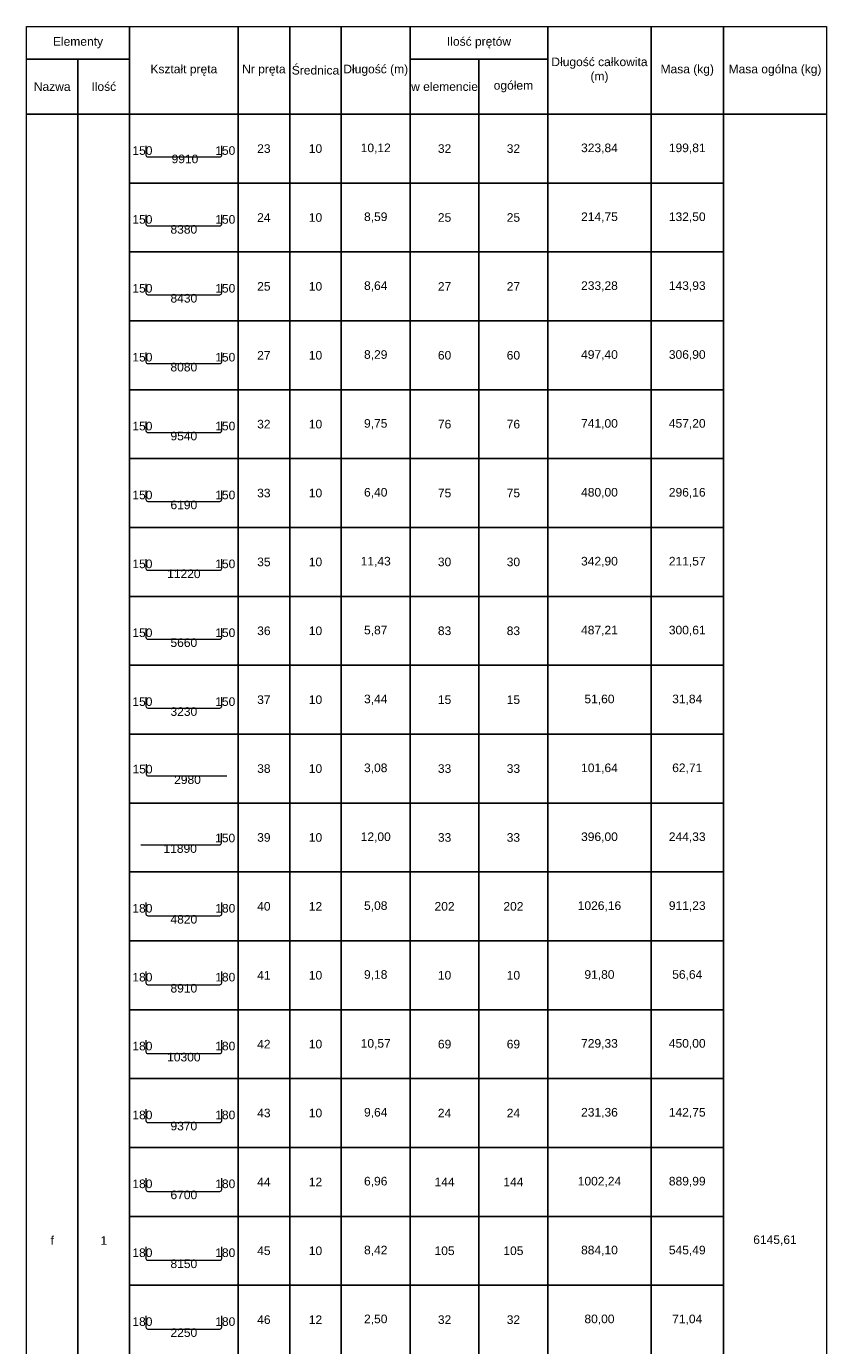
# Model space of a CAD drawing. Extents: x -1474 to 1862805, y -670488 to 75879.
# Tile 5 of 16: x 1746600 to 1751250, y -649256 to -641596. Entities that reach past the tile are written whole.
import ezdxf
from ezdxf.enums import TextEntityAlignment as Align

# ---------------------------------------------------------------- set-up
doc = ezdxf.new("R2010")
doc.units = 0
doc.header["$LTSCALE"] = 10
doc.header["$MEASUREMENT"] = 0
doc.styles.add('style2', font='arial.ttf', dxfattribs={"height": 40})

msp = doc.modelspace()

# ---------------------------------------------------------------- linework, layer by layer
at = {"color": 2, "lineweight": 9}
for p, q in [((1746599.7098, -641595.73258), (1751249.7098, -641595.73258)), ((1746599.7098, -655185.73258), (1746599.7098, -641595.73258)), ((1746599.7098, -641595.73258), (1747199.7098, -641595.73258)), ((1746599.7098, -641785.73258), (1746599.7098, -641595.73258)), ((1747199.7098, -641595.73258), (1747199.7098, -641785.73258)), ((1747199.7098, -641595.73258), (1747829.7098, -641595.73258)), ((1747199.7098, -642105.73258), (1747199.7098, -641595.73258)), ((1747829.7098, -641595.73258), (1748129.7098, -641595.73258)), ((1747829.7098, -642105.73258), (1747829.7098, -641595.73258)), ((1747829.7098, -641595.73258), (1747829.7098, -642105.73258)), ((1748129.7098, -641595.73258), (1748129.7098, -642105.73258)), ((1748129.7098, -641595.73258), (1748429.7098, -641595.73258)), ((1748129.7098, -642105.73258), (1748129.7098, -641595.73258)), ((1748429.7098, -641595.73258), (1748429.7098, -642105.73258)), ((1748429.7098, -641595.73258), (1748829.7098, -641595.73258)), ((1748429.7098, -642105.73258), (1748429.7098, -641595.73258)), ((1748829.7098, -641595.73258), (1748829.7098, -642105.73258)), ((1748829.7098, -641595.73258), (1749629.7098, -641595.73258)), ((1748829.7098, -641785.73258), (1748829.7098, -641595.73258)), ((1749629.7098, -641595.73258), (1749629.7098, -641785.73258)), ((1749629.7098, -641595.73258), (1750229.7098, -641595.73258)), ((1749629.7098, -642105.73258), (1749629.7098, -641595.73258)), ((1750229.7098, -641595.73258), (1750229.7098, -642105.73258)), ((1750229.7098, -641595.73258), (1750649.7098, -641595.73258)), ((1750229.7098, -642105.73258), (1750229.7098, -641595.73258)), ((1750649.7098, -641595.73258), (1750649.7098, -642105.73258)), ((1750649.7098, -641595.73258), (1751249.7098, -641595.73258)), ((1750649.7098, -642105.73258), (1750649.7098, -641595.73258)), ((1751249.7098, -641595.73258), (1751249.7098, -655185.73258)), ((1751249.7098, -641595.73258), (1751249.7098, -642105.73258)), ((1746599.7098, -641785.73258), (1746899.7098, -641785.73258)), ((1746599.7098, -642105.73258), (1746599.7098, -641785.73258)), ((1747199.7098, -641785.73258), (1746599.7098, -641785.73258)), ((1746899.7098, -641785.73258), (1746899.7098, -642105.73258)), ((1746899.7098, -641785.73258), (1747199.7098, -641785.73258)), ((1746899.7098, -642105.73258), (1746899.7098, -641785.73258)), ((1747199.7098, -641785.73258), (1747199.7098, -642105.73258)), ((1748829.7098, -641785.73258), (1749229.7098, -641785.73258)), ((1748829.7098, -642105.73258), (1748829.7098, -641785.73258)), ((1749629.7098, -641785.73258), (1748829.7098, -641785.73258)), ((1749229.7098, -641785.73258), (1749229.7098, -642105.73258)), ((1749229.7098, -641785.73258), (1749629.7098, -641785.73258)), ((1749229.7098, -642105.73258), (1749229.7098, -641785.73258)), ((1749629.7098, -641785.73258), (1749629.7098, -642105.73258)), ((1746899.7098, -642105.73258), (1746599.7098, -642105.73258)), ((1746599.7098, -642105.73258), (1746899.7098, -642105.73258)), ((1746599.7098, -655185.73258), (1746599.7098, -642105.73258)), ((1747199.7098, -642105.73258), (1746899.7098, -642105.73258)), ((1746899.7098, -642105.73258), (1746899.7098, -655185.73258)), ((1746899.7098, -642105.73258), (1747199.7098, -642105.73258)), ((1746899.7098, -655185.73258), (1746899.7098, -642105.73258)), ((1747829.7098, -642105.73258), (1747199.7098, -642105.73258)), ((1747199.7098, -642105.73258), (1747199.7098, -655185.73258)), ((1747199.7098, -642105.73258), (1747829.7098, -642105.73258)), ((1747199.7098, -642505.73258), (1747199.7098, -642105.73258)), ((1748129.7098, -642105.73258), (1747829.7098, -642105.73258)), ((1747829.7098, -642105.73258), (1747829.7098, -642505.73258)), ((1747829.7098, -642105.73258), (1748129.7098, -642105.73258)), ((1747829.7098, -642505.73258), (1747829.7098, -642105.73258)), ((1748429.7098, -642105.73258), (1748129.7098, -642105.73258)), ((1748129.7098, -642105.73258), (1748129.7098, -642505.73258)), ((1748129.7098, -642105.73258), (1748429.7098, -642105.73258)), ((1748129.7098, -642505.73258), (1748129.7098, -642105.73258)), ((1748829.7098, -642105.73258), (1748429.7098, -642105.73258)), ((1748429.7098, -642105.73258), (1748429.7098, -642505.73258)), ((1748429.7098, -642105.73258), (1748829.7098, -642105.73258)), ((1748429.7098, -642505.73258), (1748429.7098, -642105.73258)), ((1749229.7098, -642105.73258), (1748829.7098, -642105.73258)), ((1748829.7098, -642105.73258), (1748829.7098, -642505.73258)), ((1748829.7098, -642105.73258), (1749229.7098, -642105.73258)), ((1748829.7098, -642505.73258), (1748829.7098, -642105.73258)), ((1749629.7098, -642105.73258), (1749229.7098, -642105.73258)), ((1749229.7098, -642105.73258), (1749229.7098, -642505.73258)), ((1749229.7098, -642105.73258), (1749629.7098, -642105.73258)), ((1749229.7098, -642505.73258), (1749229.7098, -642105.73258)), ((1750229.7098, -642105.73258), (1749629.7098, -642105.73258)), ((1749629.7098, -642105.73258), (1749629.7098, -642505.73258)), ((1749629.7098, -642105.73258), (1750229.7098, -642105.73258)), ((1749629.7098, -642505.73258), (1749629.7098, -642105.73258)), ((1750649.7098, -642105.73258), (1750229.7098, -642105.73258)), ((1750229.7098, -642105.73258), (1750229.7098, -642505.73258)), ((1750229.7098, -642105.73258), (1750649.7098, -642105.73258)), ((1750229.7098, -642505.73258), (1750229.7098, -642105.73258)), ((1751249.7098, -642105.73258), (1750649.7098, -642105.73258)), ((1750649.7098, -642105.73258), (1751249.7098, -642105.73258)), ((1750649.7098, -655185.73258), (1750649.7098, -642105.73258)), ((1750649.7098, -642105.73258), (1750649.7098, -642505.73258)), ((1751249.7098, -642105.73258), (1751249.7098, -655185.73258)), ((1747294.22766, -642290.04769), (1747294.22766, -642343.17961)), ((1747735.19193, -642343.17961), (1747735.19193, -642290.04769)), ((1747305.03556, -642353.98751), (1747724.38403, -642353.98751)), ((1747829.7098, -642505.73258), (1747199.7098, -642505.73258)), ((1747199.7098, -642505.73258), (1747829.7098, -642505.73258)), ((1747199.7098, -642905.73258), (1747199.7098, -642505.73258)), ((1748129.7098, -642505.73258), (1747829.7098, -642505.73258)), ((1747829.7098, -642505.73258), (1747829.7098, -642905.73258)), ((1747829.7098, -642505.73258), (1748129.7098, -642505.73258)), ((1747829.7098, -642905.73258), (1747829.7098, -642505.73258)), ((1748429.7098, -642505.73258), (1748129.7098, -642505.73258)), ((1748129.7098, -642505.73258), (1748129.7098, -642905.73258)), ((1748129.7098, -642505.73258), (1748429.7098, -642505.73258)), ((1748129.7098, -642905.73258), (1748129.7098, -642505.73258)), ((1748829.7098, -642505.73258), (1748429.7098, -642505.73258)), ((1748429.7098, -642505.73258), (1748429.7098, -642905.73258)), ((1748429.7098, -642505.73258), (1748829.7098, -642505.73258)), ((1748429.7098, -642905.73258), (1748429.7098, -642505.73258)), ((1749229.7098, -642505.73258), (1748829.7098, -642505.73258)), ((1748829.7098, -642505.73258), (1748829.7098, -642905.73258)), ((1748829.7098, -642505.73258), (1749229.7098, -642505.73258)), ((1748829.7098, -642905.73258), (1748829.7098, -642505.73258)), ((1749629.7098, -642505.73258), (1749229.7098, -642505.73258)), ((1749229.7098, -642505.73258), (1749229.7098, -642905.73258)), ((1749229.7098, -642505.73258), (1749629.7098, -642505.73258)), ((1749229.7098, -642905.73258), (1749229.7098, -642505.73258)), ((1750229.7098, -642505.73258), (1749629.7098, -642505.73258)), ((1749629.7098, -642505.73258), (1749629.7098, -642905.73258)), ((1749629.7098, -642505.73258), (1750229.7098, -642505.73258)), ((1749629.7098, -642905.73258), (1749629.7098, -642505.73258)), ((1750649.7098, -642505.73258), (1750229.7098, -642505.73258)), ((1750229.7098, -642505.73258), (1750229.7098, -642905.73258)), ((1750229.7098, -642505.73258), (1750649.7098, -642505.73258)), ((1750229.7098, -642905.73258), (1750229.7098, -642505.73258)), ((1750649.7098, -642505.73258), (1750649.7098, -642905.73258)), ((1747294.22766, -642690.04769), (1747294.22766, -642743.17961)), ((1747735.19193, -642743.17961), (1747735.19193, -642690.04769)), ((1747305.03556, -642753.98751), (1747724.38403, -642753.98751)), ((1747829.7098, -642905.73258), (1747199.7098, -642905.73258)), ((1747199.7098, -642905.73258), (1747829.7098, -642905.73258)), ((1747199.7098, -643305.73258), (1747199.7098, -642905.73258)), ((1748129.7098, -642905.73258), (1747829.7098, -642905.73258)), ((1747829.7098, -642905.73258), (1747829.7098, -643305.73258)), ((1747829.7098, -642905.73258), (1748129.7098, -642905.73258)), ((1747829.7098, -643305.73258), (1747829.7098, -642905.73258)), ((1748429.7098, -642905.73258), (1748129.7098, -642905.73258)), ((1748129.7098, -642905.73258), (1748129.7098, -643305.73258)), ((1748129.7098, -642905.73258), (1748429.7098, -642905.73258)), ((1748129.7098, -643305.73258), (1748129.7098, -642905.73258)), ((1748829.7098, -642905.73258), (1748429.7098, -642905.73258)), ((1748429.7098, -642905.73258), (1748429.7098, -643305.73258)), ((1748429.7098, -642905.73258), (1748829.7098, -642905.73258)), ((1748429.7098, -643305.73258), (1748429.7098, -642905.73258)), ((1749229.7098, -642905.73258), (1748829.7098, -642905.73258)), ((1748829.7098, -642905.73258), (1748829.7098, -643305.73258)), ((1748829.7098, -642905.73258), (1749229.7098, -642905.73258)), ((1748829.7098, -643305.73258), (1748829.7098, -642905.73258)), ((1749629.7098, -642905.73258), (1749229.7098, -642905.73258)), ((1749229.7098, -642905.73258), (1749229.7098, -643305.73258)), ((1749229.7098, -642905.73258), (1749629.7098, -642905.73258)), ((1749229.7098, -643305.73258), (1749229.7098, -642905.73258)), ((1750229.7098, -642905.73258), (1749629.7098, -642905.73258)), ((1749629.7098, -642905.73258), (1749629.7098, -643305.73258)), ((1749629.7098, -642905.73258), (1750229.7098, -642905.73258)), ((1749629.7098, -643305.73258), (1749629.7098, -642905.73258)), ((1750649.7098, -642905.73258), (1750229.7098, -642905.73258)), ((1750229.7098, -642905.73258), (1750229.7098, -643305.73258)), ((1750229.7098, -642905.73258), (1750649.7098, -642905.73258)), ((1750229.7098, -643305.73258), (1750229.7098, -642905.73258)), ((1750649.7098, -642905.73258), (1750649.7098, -643305.73258)), ((1747294.22766, -643090.04769), (1747294.22766, -643143.17961)), ((1747735.19193, -643143.17961), (1747735.19193, -643090.04769)), ((1747305.03556, -643153.98751), (1747724.38403, -643153.98751)), ((1747829.7098, -643305.73258), (1747199.7098, -643305.73258)), ((1747199.7098, -643305.73258), (1747829.7098, -643305.73258)), ((1747199.7098, -643705.73258), (1747199.7098, -643305.73258)), ((1748129.7098, -643305.73258), (1747829.7098, -643305.73258)), ((1747829.7098, -643305.73258), (1747829.7098, -643705.73258)), ((1747829.7098, -643305.73258), (1748129.7098, -643305.73258)), ((1747829.7098, -643705.73258), (1747829.7098, -643305.73258)), ((1748429.7098, -643305.73258), (1748129.7098, -643305.73258)), ((1748129.7098, -643305.73258), (1748129.7098, -643705.73258)), ((1748129.7098, -643305.73258), (1748429.7098, -643305.73258)), ((1748129.7098, -643705.73258), (1748129.7098, -643305.73258)), ((1748829.7098, -643305.73258), (1748429.7098, -643305.73258)), ((1748429.7098, -643305.73258), (1748429.7098, -643705.73258)), ((1748429.7098, -643305.73258), (1748829.7098, -643305.73258)), ((1748429.7098, -643705.73258), (1748429.7098, -643305.73258)), ((1749229.7098, -643305.73258), (1748829.7098, -643305.73258)), ((1748829.7098, -643305.73258), (1748829.7098, -643705.73258)), ((1748829.7098, -643305.73258), (1749229.7098, -643305.73258)), ((1748829.7098, -643705.73258), (1748829.7098, -643305.73258)), ((1749629.7098, -643305.73258), (1749229.7098, -643305.73258)), ((1749229.7098, -643305.73258), (1749229.7098, -643705.73258)), ((1749229.7098, -643305.73258), (1749629.7098, -643305.73258)), ((1749229.7098, -643705.73258), (1749229.7098, -643305.73258)), ((1750229.7098, -643305.73258), (1749629.7098, -643305.73258)), ((1749629.7098, -643305.73258), (1749629.7098, -643705.73258)), ((1749629.7098, -643305.73258), (1750229.7098, -643305.73258)), ((1749629.7098, -643705.73258), (1749629.7098, -643305.73258)), ((1750649.7098, -643305.73258), (1750229.7098, -643305.73258)), ((1750229.7098, -643305.73258), (1750229.7098, -643705.73258)), ((1750229.7098, -643305.73258), (1750649.7098, -643305.73258)), ((1750229.7098, -643705.73258), (1750229.7098, -643305.73258)), ((1750649.7098, -643305.73258), (1750649.7098, -643705.73258)), ((1747294.22766, -643490.04769), (1747294.22766, -643543.17961)), ((1747735.19193, -643543.17961), (1747735.19193, -643490.04769)), ((1747305.03556, -643553.98751), (1747724.38403, -643553.98751)), ((1747829.7098, -643705.73258), (1747199.7098, -643705.73258)), ((1747199.7098, -643705.73258), (1747829.7098, -643705.73258)), ((1747199.7098, -644105.73258), (1747199.7098, -643705.73258)), ((1748129.7098, -643705.73258), (1747829.7098, -643705.73258)), ((1747829.7098, -643705.73258), (1747829.7098, -644105.73258)), ((1747829.7098, -643705.73258), (1748129.7098, -643705.73258)), ((1747829.7098, -644105.73258), (1747829.7098, -643705.73258)), ((1748429.7098, -643705.73258), (1748129.7098, -643705.73258)), ((1748129.7098, -643705.73258), (1748129.7098, -644105.73258)), ((1748129.7098, -643705.73258), (1748429.7098, -643705.73258)), ((1748129.7098, -644105.73258), (1748129.7098, -643705.73258)), ((1748829.7098, -643705.73258), (1748429.7098, -643705.73258)), ((1748429.7098, -643705.73258), (1748429.7098, -644105.73258)), ((1748429.7098, -643705.73258), (1748829.7098, -643705.73258)), ((1748429.7098, -644105.73258), (1748429.7098, -643705.73258)), ((1749229.7098, -643705.73258), (1748829.7098, -643705.73258)), ((1748829.7098, -643705.73258), (1748829.7098, -644105.73258)), ((1748829.7098, -643705.73258), (1749229.7098, -643705.73258)), ((1748829.7098, -644105.73258), (1748829.7098, -643705.73258)), ((1749629.7098, -643705.73258), (1749229.7098, -643705.73258)), ((1749229.7098, -643705.73258), (1749229.7098, -644105.73258)), ((1749229.7098, -643705.73258), (1749629.7098, -643705.73258)), ((1749229.7098, -644105.73258), (1749229.7098, -643705.73258)), ((1750229.7098, -643705.73258), (1749629.7098, -643705.73258)), ((1749629.7098, -643705.73258), (1749629.7098, -644105.73258)), ((1749629.7098, -643705.73258), (1750229.7098, -643705.73258)), ((1749629.7098, -644105.73258), (1749629.7098, -643705.73258)), ((1750649.7098, -643705.73258), (1750229.7098, -643705.73258)), ((1750229.7098, -643705.73258), (1750229.7098, -644105.73258)), ((1750229.7098, -643705.73258), (1750649.7098, -643705.73258)), ((1750229.7098, -644105.73258), (1750229.7098, -643705.73258)), ((1750649.7098, -643705.73258), (1750649.7098, -644105.73258)), ((1747294.22766, -643890.04769), (1747294.22766, -643943.17961)), ((1747735.19193, -643943.17961), (1747735.19193, -643890.04769)), ((1747305.03556, -643953.98751), (1747724.38403, -643953.98751)), ((1747829.7098, -644105.73258), (1747199.7098, -644105.73258)), ((1747199.7098, -644105.73258), (1747829.7098, -644105.73258)), ((1747199.7098, -644505.73258), (1747199.7098, -644105.73258)), ((1748129.7098, -644105.73258), (1747829.7098, -644105.73258)), ((1747829.7098, -644105.73258), (1747829.7098, -644505.73258)), ((1747829.7098, -644105.73258), (1748129.7098, -644105.73258)), ((1747829.7098, -644505.73258), (1747829.7098, -644105.73258)), ((1748429.7098, -644105.73258), (1748129.7098, -644105.73258)), ((1748129.7098, -644105.73258), (1748129.7098, -644505.73258)), ((1748129.7098, -644105.73258), (1748429.7098, -644105.73258)), ((1748129.7098, -644505.73258), (1748129.7098, -644105.73258)), ((1748829.7098, -644105.73258), (1748429.7098, -644105.73258)), ((1748429.7098, -644105.73258), (1748429.7098, -644505.73258)), ((1748429.7098, -644105.73258), (1748829.7098, -644105.73258)), ((1748429.7098, -644505.73258), (1748429.7098, -644105.73258)), ((1749229.7098, -644105.73258), (1748829.7098, -644105.73258)), ((1748829.7098, -644105.73258), (1748829.7098, -644505.73258)), ((1748829.7098, -644105.73258), (1749229.7098, -644105.73258)), ((1748829.7098, -644505.73258), (1748829.7098, -644105.73258)), ((1749629.7098, -644105.73258), (1749229.7098, -644105.73258)), ((1749229.7098, -644105.73258), (1749229.7098, -644505.73258)), ((1749229.7098, -644105.73258), (1749629.7098, -644105.73258)), ((1749229.7098, -644505.73258), (1749229.7098, -644105.73258)), ((1750229.7098, -644105.73258), (1749629.7098, -644105.73258)), ((1749629.7098, -644105.73258), (1749629.7098, -644505.73258)), ((1749629.7098, -644105.73258), (1750229.7098, -644105.73258)), ((1749629.7098, -644505.73258), (1749629.7098, -644105.73258)), ((1750649.7098, -644105.73258), (1750229.7098, -644105.73258)), ((1750229.7098, -644105.73258), (1750229.7098, -644505.73258)), ((1750229.7098, -644105.73258), (1750649.7098, -644105.73258)), ((1750229.7098, -644505.73258), (1750229.7098, -644105.73258)), ((1750649.7098, -644105.73258), (1750649.7098, -644505.73258)), ((1747294.22766, -644290.04769), (1747294.22766, -644343.17961)), ((1747735.19193, -644343.17961), (1747735.19193, -644290.04769)), ((1747305.03556, -644353.98751), (1747724.38403, -644353.98751)), ((1747829.7098, -644505.73258), (1747199.7098, -644505.73258)), ((1747199.7098, -644505.73258), (1747829.7098, -644505.73258)), ((1747199.7098, -644905.73258), (1747199.7098, -644505.73258)), ((1748129.7098, -644505.73258), (1747829.7098, -644505.73258)), ((1747829.7098, -644505.73258), (1747829.7098, -644905.73258)), ((1747829.7098, -644505.73258), (1748129.7098, -644505.73258)), ((1747829.7098, -644905.73258), (1747829.7098, -644505.73258)), ((1748429.7098, -644505.73258), (1748129.7098, -644505.73258)), ((1748129.7098, -644505.73258), (1748129.7098, -644905.73258)), ((1748129.7098, -644505.73258), (1748429.7098, -644505.73258)), ((1748129.7098, -644905.73258), (1748129.7098, -644505.73258)), ((1748829.7098, -644505.73258), (1748429.7098, -644505.73258)), ((1748429.7098, -644505.73258), (1748429.7098, -644905.73258)), ((1748429.7098, -644505.73258), (1748829.7098, -644505.73258)), ((1748429.7098, -644905.73258), (1748429.7098, -644505.73258)), ((1749229.7098, -644505.73258), (1748829.7098, -644505.73258)), ((1748829.7098, -644505.73258), (1748829.7098, -644905.73258)), ((1748829.7098, -644505.73258), (1749229.7098, -644505.73258)), ((1748829.7098, -644905.73258), (1748829.7098, -644505.73258)), ((1749629.7098, -644505.73258), (1749229.7098, -644505.73258)), ((1749229.7098, -644505.73258), (1749229.7098, -644905.73258)), ((1749229.7098, -644505.73258), (1749629.7098, -644505.73258)), ((1749229.7098, -644905.73258), (1749229.7098, -644505.73258)), ((1750229.7098, -644505.73258), (1749629.7098, -644505.73258)), ((1749629.7098, -644505.73258), (1749629.7098, -644905.73258)), ((1749629.7098, -644505.73258), (1750229.7098, -644505.73258)), ((1749629.7098, -644905.73258), (1749629.7098, -644505.73258)), ((1750649.7098, -644505.73258), (1750229.7098, -644505.73258)), ((1750229.7098, -644505.73258), (1750229.7098, -644905.73258)), ((1750229.7098, -644505.73258), (1750649.7098, -644505.73258)), ((1750229.7098, -644905.73258), (1750229.7098, -644505.73258)), ((1750649.7098, -644505.73258), (1750649.7098, -644905.73258)), ((1747294.22766, -644690.04769), (1747294.22766, -644743.17961)), ((1747735.19193, -644743.17961), (1747735.19193, -644690.04769)), ((1747305.03556, -644753.98751), (1747724.38403, -644753.98751)), ((1747829.7098, -644905.73258), (1747199.7098, -644905.73258)), ((1747199.7098, -644905.73258), (1747829.7098, -644905.73258)), ((1747199.7098, -645305.73258), (1747199.7098, -644905.73258)), ((1748129.7098, -644905.73258), (1747829.7098, -644905.73258)), ((1747829.7098, -644905.73258), (1747829.7098, -645305.73258)), ((1747829.7098, -644905.73258), (1748129.7098, -644905.73258)), ((1747829.7098, -645305.73258), (1747829.7098, -644905.73258)), ((1748429.7098, -644905.73258), (1748129.7098, -644905.73258)), ((1748129.7098, -644905.73258), (1748129.7098, -645305.73258)), ((1748129.7098, -644905.73258), (1748429.7098, -644905.73258)), ((1748129.7098, -645305.73258), (1748129.7098, -644905.73258)), ((1748829.7098, -644905.73258), (1748429.7098, -644905.73258)), ((1748429.7098, -644905.73258), (1748429.7098, -645305.73258)), ((1748429.7098, -644905.73258), (1748829.7098, -644905.73258)), ((1748429.7098, -645305.73258), (1748429.7098, -644905.73258)), ((1749229.7098, -644905.73258), (1748829.7098, -644905.73258)), ((1748829.7098, -644905.73258), (1748829.7098, -645305.73258)), ((1748829.7098, -644905.73258), (1749229.7098, -644905.73258)), ((1748829.7098, -645305.73258), (1748829.7098, -644905.73258)), ((1749629.7098, -644905.73258), (1749229.7098, -644905.73258)), ((1749229.7098, -644905.73258), (1749229.7098, -645305.73258)), ((1749229.7098, -644905.73258), (1749629.7098, -644905.73258)), ((1749229.7098, -645305.73258), (1749229.7098, -644905.73258)), ((1750229.7098, -644905.73258), (1749629.7098, -644905.73258)), ((1749629.7098, -644905.73258), (1749629.7098, -645305.73258)), ((1749629.7098, -644905.73258), (1750229.7098, -644905.73258)), ((1749629.7098, -645305.73258), (1749629.7098, -644905.73258)), ((1750649.7098, -644905.73258), (1750229.7098, -644905.73258)), ((1750229.7098, -644905.73258), (1750229.7098, -645305.73258)), ((1750229.7098, -644905.73258), (1750649.7098, -644905.73258)), ((1750229.7098, -645305.73258), (1750229.7098, -644905.73258)), ((1750649.7098, -644905.73258), (1750649.7098, -645305.73258)), ((1747294.22766, -645090.04769), (1747294.22766, -645143.17961)), ((1747305.03556, -645153.98751), (1747724.38403, -645153.98751)), ((1747735.19193, -645143.17961), (1747735.19193, -645090.04769)), ((1747829.7098, -645305.73258), (1747199.7098, -645305.73258)), ((1747199.7098, -645305.73258), (1747829.7098, -645305.73258)), ((1747199.7098, -645705.73258), (1747199.7098, -645305.73258)), ((1748129.7098, -645305.73258), (1747829.7098, -645305.73258)), ((1747829.7098, -645305.73258), (1747829.7098, -645705.73258)), ((1747829.7098, -645305.73258), (1748129.7098, -645305.73258)), ((1747829.7098, -645705.73258), (1747829.7098, -645305.73258)), ((1748429.7098, -645305.73258), (1748129.7098, -645305.73258)), ((1748129.7098, -645305.73258), (1748129.7098, -645705.73258)), ((1748129.7098, -645305.73258), (1748429.7098, -645305.73258)), ((1748129.7098, -645705.73258), (1748129.7098, -645305.73258)), ((1748829.7098, -645305.73258), (1748429.7098, -645305.73258)), ((1748429.7098, -645305.73258), (1748429.7098, -645705.73258)), ((1748429.7098, -645305.73258), (1748829.7098, -645305.73258)), ((1748429.7098, -645705.73258), (1748429.7098, -645305.73258)), ((1749229.7098, -645305.73258), (1748829.7098, -645305.73258)), ((1748829.7098, -645305.73258), (1748829.7098, -645705.73258)), ((1748829.7098, -645305.73258), (1749229.7098, -645305.73258)), ((1748829.7098, -645705.73258), (1748829.7098, -645305.73258)), ((1749629.7098, -645305.73258), (1749229.7098, -645305.73258)), ((1749229.7098, -645305.73258), (1749229.7098, -645705.73258)), ((1749229.7098, -645305.73258), (1749629.7098, -645305.73258)), ((1749229.7098, -645705.73258), (1749229.7098, -645305.73258)), ((1750229.7098, -645305.73258), (1749629.7098, -645305.73258)), ((1749629.7098, -645305.73258), (1749629.7098, -645705.73258)), ((1749629.7098, -645305.73258), (1750229.7098, -645305.73258)), ((1749629.7098, -645705.73258), (1749629.7098, -645305.73258)), ((1750649.7098, -645305.73258), (1750229.7098, -645305.73258)), ((1750229.7098, -645305.73258), (1750229.7098, -645705.73258)), ((1750229.7098, -645305.73258), (1750649.7098, -645305.73258)), ((1750229.7098, -645705.73258), (1750229.7098, -645305.73258)), ((1750649.7098, -645305.73258), (1750649.7098, -645705.73258)), ((1747294.22766, -645490.04769), (1747294.22766, -645543.17961)), ((1747735.19193, -645543.17961), (1747735.19193, -645490.04769)), ((1747305.03556, -645553.98751), (1747724.38403, -645553.98751)), ((1747829.7098, -645705.73258), (1747199.7098, -645705.73258)), ((1747199.7098, -645705.73258), (1747829.7098, -645705.73258)), ((1747199.7098, -646105.73258), (1747199.7098, -645705.73258)), ((1748129.7098, -645705.73258), (1747829.7098, -645705.73258)), ((1747829.7098, -645705.73258), (1747829.7098, -646105.73258)), ((1747829.7098, -645705.73258), (1748129.7098, -645705.73258)), ((1747829.7098, -646105.73258), (1747829.7098, -645705.73258)), ((1748429.7098, -645705.73258), (1748129.7098, -645705.73258)), ((1748129.7098, -645705.73258), (1748129.7098, -646105.73258)), ((1748129.7098, -645705.73258), (1748429.7098, -645705.73258)), ((1748129.7098, -646105.73258), (1748129.7098, -645705.73258)), ((1748829.7098, -645705.73258), (1748429.7098, -645705.73258)), ((1748429.7098, -645705.73258), (1748429.7098, -646105.73258)), ((1748429.7098, -645705.73258), (1748829.7098, -645705.73258)), ((1748429.7098, -646105.73258), (1748429.7098, -645705.73258)), ((1749229.7098, -645705.73258), (1748829.7098, -645705.73258)), ((1748829.7098, -645705.73258), (1748829.7098, -646105.73258)), ((1748829.7098, -645705.73258), (1749229.7098, -645705.73258)), ((1748829.7098, -646105.73258), (1748829.7098, -645705.73258)), ((1749629.7098, -645705.73258), (1749229.7098, -645705.73258)), ((1749229.7098, -645705.73258), (1749229.7098, -646105.73258)), ((1749229.7098, -645705.73258), (1749629.7098, -645705.73258)), ((1749229.7098, -646105.73258), (1749229.7098, -645705.73258)), ((1750229.7098, -645705.73258), (1749629.7098, -645705.73258)), ((1749629.7098, -645705.73258), (1749629.7098, -646105.73258)), ((1749629.7098, -645705.73258), (1750229.7098, -645705.73258)), ((1749629.7098, -646105.73258), (1749629.7098, -645705.73258)), ((1750649.7098, -645705.73258), (1750229.7098, -645705.73258)), ((1750229.7098, -645705.73258), (1750229.7098, -646105.73258)), ((1750229.7098, -645705.73258), (1750649.7098, -645705.73258)), ((1750229.7098, -646105.73258), (1750229.7098, -645705.73258)), ((1750649.7098, -645705.73258), (1750649.7098, -646105.73258)), ((1747296.17396, -645880.43378), (1747296.17396, -645936.84672)), ((1747307.64928, -645948.32204), (1747764.36882, -645948.32204)), ((1747829.7098, -646105.73258), (1747199.7098, -646105.73258)), ((1747199.7098, -646105.73258), (1747829.7098, -646105.73258)), ((1747199.7098, -646505.73258), (1747199.7098, -646105.73258)), ((1748129.7098, -646105.73258), (1747829.7098, -646105.73258)), ((1747829.7098, -646105.73258), (1747829.7098, -646505.73258)), ((1747829.7098, -646105.73258), (1748129.7098, -646105.73258)), ((1747829.7098, -646505.73258), (1747829.7098, -646105.73258)), ((1748429.7098, -646105.73258), (1748129.7098, -646105.73258)), ((1748129.7098, -646105.73258), (1748129.7098, -646505.73258)), ((1748129.7098, -646105.73258), (1748429.7098, -646105.73258)), ((1748129.7098, -646505.73258), (1748129.7098, -646105.73258)), ((1748829.7098, -646105.73258), (1748429.7098, -646105.73258)), ((1748429.7098, -646105.73258), (1748429.7098, -646505.73258)), ((1748429.7098, -646105.73258), (1748829.7098, -646105.73258)), ((1748429.7098, -646505.73258), (1748429.7098, -646105.73258)), ((1749229.7098, -646105.73258), (1748829.7098, -646105.73258)), ((1748829.7098, -646105.73258), (1748829.7098, -646505.73258)), ((1748829.7098, -646105.73258), (1749229.7098, -646105.73258)), ((1748829.7098, -646505.73258), (1748829.7098, -646105.73258)), ((1749629.7098, -646105.73258), (1749229.7098, -646105.73258)), ((1749229.7098, -646105.73258), (1749229.7098, -646505.73258)), ((1749229.7098, -646105.73258), (1749629.7098, -646105.73258)), ((1749229.7098, -646505.73258), (1749229.7098, -646105.73258)), ((1750229.7098, -646105.73258), (1749629.7098, -646105.73258)), ((1749629.7098, -646105.73258), (1749629.7098, -646505.73258)), ((1749629.7098, -646105.73258), (1750229.7098, -646105.73258)), ((1749629.7098, -646505.73258), (1749629.7098, -646105.73258)), ((1750649.7098, -646105.73258), (1750229.7098, -646105.73258)), ((1750229.7098, -646105.73258), (1750229.7098, -646505.73258)), ((1750229.7098, -646105.73258), (1750649.7098, -646105.73258)), ((1750229.7098, -646505.73258), (1750229.7098, -646105.73258)), ((1750649.7098, -646105.73258), (1750649.7098, -646505.73258)), ((1747733.24563, -646336.84672), (1747733.24563, -646280.43378)), ((1747265.05077, -646348.32204), (1747721.77031, -646348.32204)), ((1747829.7098, -646505.73258), (1747199.7098, -646505.73258)), ((1747199.7098, -646505.73258), (1747829.7098, -646505.73258)), ((1747199.7098, -646905.73258), (1747199.7098, -646505.73258)), ((1748129.7098, -646505.73258), (1747829.7098, -646505.73258)), ((1747829.7098, -646505.73258), (1747829.7098, -646905.73258)), ((1747829.7098, -646505.73258), (1748129.7098, -646505.73258)), ((1747829.7098, -646905.73258), (1747829.7098, -646505.73258)), ((1748429.7098, -646505.73258), (1748129.7098, -646505.73258)), ((1748129.7098, -646505.73258), (1748129.7098, -646905.73258)), ((1748129.7098, -646505.73258), (1748429.7098, -646505.73258)), ((1748129.7098, -646905.73258), (1748129.7098, -646505.73258)), ((1748829.7098, -646505.73258), (1748429.7098, -646505.73258)), ((1748429.7098, -646505.73258), (1748429.7098, -646905.73258)), ((1748429.7098, -646505.73258), (1748829.7098, -646505.73258)), ((1748429.7098, -646905.73258), (1748429.7098, -646505.73258)), ((1749229.7098, -646505.73258), (1748829.7098, -646505.73258)), ((1748829.7098, -646505.73258), (1748829.7098, -646905.73258)), ((1748829.7098, -646505.73258), (1749229.7098, -646505.73258)), ((1748829.7098, -646905.73258), (1748829.7098, -646505.73258)), ((1749629.7098, -646505.73258), (1749229.7098, -646505.73258)), ((1749229.7098, -646505.73258), (1749229.7098, -646905.73258)), ((1749229.7098, -646505.73258), (1749629.7098, -646505.73258)), ((1749229.7098, -646905.73258), (1749229.7098, -646505.73258)), ((1750229.7098, -646505.73258), (1749629.7098, -646505.73258)), ((1749629.7098, -646505.73258), (1749629.7098, -646905.73258)), ((1749629.7098, -646505.73258), (1750229.7098, -646505.73258)), ((1749629.7098, -646905.73258), (1749629.7098, -646505.73258)), ((1750649.7098, -646505.73258), (1750229.7098, -646505.73258)), ((1750229.7098, -646505.73258), (1750229.7098, -646905.73258)), ((1750229.7098, -646505.73258), (1750649.7098, -646505.73258)), ((1750229.7098, -646905.73258), (1750229.7098, -646505.73258)), ((1750649.7098, -646505.73258), (1750649.7098, -646905.73258)), ((1747294.22766, -646683.65371), (1747294.22766, -646749.57359)), ((1747735.19193, -646749.57359), (1747735.19193, -646683.65371)), ((1747305.03556, -646760.38149), (1747724.38403, -646760.38149)), ((1747829.7098, -646905.73258), (1747199.7098, -646905.73258)), ((1747199.7098, -646905.73258), (1747829.7098, -646905.73258)), ((1747199.7098, -647305.73258), (1747199.7098, -646905.73258)), ((1748129.7098, -646905.73258), (1747829.7098, -646905.73258)), ((1747829.7098, -646905.73258), (1747829.7098, -647305.73258)), ((1747829.7098, -646905.73258), (1748129.7098, -646905.73258)), ((1747829.7098, -647305.73258), (1747829.7098, -646905.73258)), ((1748429.7098, -646905.73258), (1748129.7098, -646905.73258)), ((1748129.7098, -646905.73258), (1748129.7098, -647305.73258)), ((1748129.7098, -646905.73258), (1748429.7098, -646905.73258)), ((1748129.7098, -647305.73258), (1748129.7098, -646905.73258)), ((1748829.7098, -646905.73258), (1748429.7098, -646905.73258)), ((1748429.7098, -646905.73258), (1748429.7098, -647305.73258)), ((1748429.7098, -646905.73258), (1748829.7098, -646905.73258)), ((1748429.7098, -647305.73258), (1748429.7098, -646905.73258)), ((1749229.7098, -646905.73258), (1748829.7098, -646905.73258)), ((1748829.7098, -646905.73258), (1748829.7098, -647305.73258)), ((1748829.7098, -646905.73258), (1749229.7098, -646905.73258)), ((1748829.7098, -647305.73258), (1748829.7098, -646905.73258)), ((1749629.7098, -646905.73258), (1749229.7098, -646905.73258)), ((1749229.7098, -646905.73258), (1749229.7098, -647305.73258)), ((1749229.7098, -646905.73258), (1749629.7098, -646905.73258)), ((1749229.7098, -647305.73258), (1749229.7098, -646905.73258)), ((1750229.7098, -646905.73258), (1749629.7098, -646905.73258)), ((1749629.7098, -646905.73258), (1749629.7098, -647305.73258)), ((1749629.7098, -646905.73258), (1750229.7098, -646905.73258)), ((1749629.7098, -647305.73258), (1749629.7098, -646905.73258)), ((1750649.7098, -646905.73258), (1750229.7098, -646905.73258)), ((1750229.7098, -646905.73258), (1750229.7098, -647305.73258)), ((1750229.7098, -646905.73258), (1750649.7098, -646905.73258)), ((1750229.7098, -647305.73258), (1750229.7098, -646905.73258)), ((1750649.7098, -646905.73258), (1750649.7098, -647305.73258)), ((1747294.22766, -647083.43323), (1747294.22766, -647149.79407)), ((1747735.19193, -647149.79407), (1747735.19193, -647083.43323)), ((1747305.03556, -647160.60197), (1747724.38403, -647160.60197)), ((1747829.7098, -647305.73258), (1747199.7098, -647305.73258)), ((1747199.7098, -647305.73258), (1747829.7098, -647305.73258)), ((1747199.7098, -647705.73258), (1747199.7098, -647305.73258)), ((1748129.7098, -647305.73258), (1747829.7098, -647305.73258)), ((1747829.7098, -647305.73258), (1747829.7098, -647705.73258)), ((1747829.7098, -647305.73258), (1748129.7098, -647305.73258)), ((1747829.7098, -647705.73258), (1747829.7098, -647305.73258)), ((1748429.7098, -647305.73258), (1748129.7098, -647305.73258)), ((1748129.7098, -647305.73258), (1748129.7098, -647705.73258)), ((1748129.7098, -647305.73258), (1748429.7098, -647305.73258)), ((1748129.7098, -647705.73258), (1748129.7098, -647305.73258)), ((1748829.7098, -647305.73258), (1748429.7098, -647305.73258)), ((1748429.7098, -647305.73258), (1748429.7098, -647705.73258)), ((1748429.7098, -647305.73258), (1748829.7098, -647305.73258)), ((1748429.7098, -647705.73258), (1748429.7098, -647305.73258)), ((1749229.7098, -647305.73258), (1748829.7098, -647305.73258)), ((1748829.7098, -647305.73258), (1748829.7098, -647705.73258)), ((1748829.7098, -647305.73258), (1749229.7098, -647305.73258)), ((1748829.7098, -647705.73258), (1748829.7098, -647305.73258)), ((1749629.7098, -647305.73258), (1749229.7098, -647305.73258)), ((1749229.7098, -647305.73258), (1749229.7098, -647705.73258)), ((1749229.7098, -647305.73258), (1749629.7098, -647305.73258)), ((1749229.7098, -647705.73258), (1749229.7098, -647305.73258)), ((1750229.7098, -647305.73258), (1749629.7098, -647305.73258)), ((1749629.7098, -647305.73258), (1749629.7098, -647705.73258)), ((1749629.7098, -647305.73258), (1750229.7098, -647305.73258)), ((1749629.7098, -647705.73258), (1749629.7098, -647305.73258)), ((1750649.7098, -647305.73258), (1750229.7098, -647305.73258)), ((1750229.7098, -647305.73258), (1750229.7098, -647705.73258)), ((1750229.7098, -647305.73258), (1750649.7098, -647305.73258)), ((1750229.7098, -647705.73258), (1750229.7098, -647305.73258)), ((1750649.7098, -647305.73258), (1750649.7098, -647705.73258)), ((1747294.22766, -647483.43323), (1747294.22766, -647549.79407)), ((1747735.19193, -647549.79407), (1747735.19193, -647483.43323)), ((1747305.03556, -647560.60197), (1747724.38403, -647560.60197)), ((1747829.7098, -647705.73258), (1747199.7098, -647705.73258)), ((1747199.7098, -647705.73258), (1747829.7098, -647705.73258)), ((1747199.7098, -648105.73258), (1747199.7098, -647705.73258)), ((1748129.7098, -647705.73258), (1747829.7098, -647705.73258)), ((1747829.7098, -647705.73258), (1747829.7098, -648105.73258)), ((1747829.7098, -647705.73258), (1748129.7098, -647705.73258)), ((1747829.7098, -648105.73258), (1747829.7098, -647705.73258)), ((1748429.7098, -647705.73258), (1748129.7098, -647705.73258)), ((1748129.7098, -647705.73258), (1748129.7098, -648105.73258)), ((1748129.7098, -647705.73258), (1748429.7098, -647705.73258)), ((1748129.7098, -648105.73258), (1748129.7098, -647705.73258)), ((1748829.7098, -647705.73258), (1748429.7098, -647705.73258)), ((1748429.7098, -647705.73258), (1748429.7098, -648105.73258)), ((1748429.7098, -647705.73258), (1748829.7098, -647705.73258)), ((1748429.7098, -648105.73258), (1748429.7098, -647705.73258)), ((1749229.7098, -647705.73258), (1748829.7098, -647705.73258)), ((1748829.7098, -647705.73258), (1748829.7098, -648105.73258)), ((1748829.7098, -647705.73258), (1749229.7098, -647705.73258)), ((1748829.7098, -648105.73258), (1748829.7098, -647705.73258)), ((1749629.7098, -647705.73258), (1749229.7098, -647705.73258)), ((1749229.7098, -647705.73258), (1749229.7098, -648105.73258)), ((1749229.7098, -647705.73258), (1749629.7098, -647705.73258)), ((1749229.7098, -648105.73258), (1749229.7098, -647705.73258)), ((1750229.7098, -647705.73258), (1749629.7098, -647705.73258)), ((1749629.7098, -647705.73258), (1749629.7098, -648105.73258)), ((1749629.7098, -647705.73258), (1750229.7098, -647705.73258)), ((1749629.7098, -648105.73258), (1749629.7098, -647705.73258)), ((1750649.7098, -647705.73258), (1750229.7098, -647705.73258)), ((1750229.7098, -647705.73258), (1750229.7098, -648105.73258)), ((1750229.7098, -647705.73258), (1750649.7098, -647705.73258)), ((1750229.7098, -648105.73258), (1750229.7098, -647705.73258)), ((1750649.7098, -647705.73258), (1750649.7098, -648105.73258)), ((1747294.22766, -647883.43323), (1747294.22766, -647949.79407)), ((1747735.19193, -647949.79407), (1747735.19193, -647883.43323)), ((1747305.03556, -647960.60197), (1747724.38403, -647960.60197)), ((1747829.7098, -648105.73258), (1747199.7098, -648105.73258)), ((1747199.7098, -648105.73258), (1747829.7098, -648105.73258)), ((1747199.7098, -648505.73258), (1747199.7098, -648105.73258)), ((1748129.7098, -648105.73258), (1747829.7098, -648105.73258)), ((1747829.7098, -648105.73258), (1747829.7098, -648505.73258)), ((1747829.7098, -648105.73258), (1748129.7098, -648105.73258)), ((1747829.7098, -648505.73258), (1747829.7098, -648105.73258)), ((1748429.7098, -648105.73258), (1748129.7098, -648105.73258)), ((1748129.7098, -648105.73258), (1748129.7098, -648505.73258)), ((1748129.7098, -648105.73258), (1748429.7098, -648105.73258)), ((1748129.7098, -648505.73258), (1748129.7098, -648105.73258)), ((1748829.7098, -648105.73258), (1748429.7098, -648105.73258)), ((1748429.7098, -648105.73258), (1748429.7098, -648505.73258)), ((1748429.7098, -648105.73258), (1748829.7098, -648105.73258)), ((1748429.7098, -648505.73258), (1748429.7098, -648105.73258)), ((1749229.7098, -648105.73258), (1748829.7098, -648105.73258)), ((1748829.7098, -648105.73258), (1748829.7098, -648505.73258)), ((1748829.7098, -648105.73258), (1749229.7098, -648105.73258)), ((1748829.7098, -648505.73258), (1748829.7098, -648105.73258)), ((1749629.7098, -648105.73258), (1749229.7098, -648105.73258)), ((1749229.7098, -648105.73258), (1749229.7098, -648505.73258)), ((1749229.7098, -648105.73258), (1749629.7098, -648105.73258)), ((1749229.7098, -648505.73258), (1749229.7098, -648105.73258)), ((1750229.7098, -648105.73258), (1749629.7098, -648105.73258)), ((1749629.7098, -648105.73258), (1749629.7098, -648505.73258)), ((1749629.7098, -648105.73258), (1750229.7098, -648105.73258)), ((1749629.7098, -648505.73258), (1749629.7098, -648105.73258)), ((1750649.7098, -648105.73258), (1750229.7098, -648105.73258)), ((1750229.7098, -648105.73258), (1750229.7098, -648505.73258)), ((1750229.7098, -648105.73258), (1750649.7098, -648105.73258)), ((1750229.7098, -648505.73258), (1750229.7098, -648105.73258)), ((1750649.7098, -648105.73258), (1750649.7098, -648505.73258)), ((1747294.22766, -648283.65371), (1747294.22766, -648349.57359)), ((1747735.19193, -648349.57359), (1747735.19193, -648283.65371)), ((1747305.03556, -648360.38149), (1747724.38403, -648360.38149)), ((1747829.7098, -648505.73258), (1747199.7098, -648505.73258)), ((1747199.7098, -648505.73258), (1747829.7098, -648505.73258)), ((1747199.7098, -648905.73258), (1747199.7098, -648505.73258)), ((1748129.7098, -648505.73258), (1747829.7098, -648505.73258)), ((1747829.7098, -648505.73258), (1747829.7098, -648905.73258)), ((1747829.7098, -648505.73258), (1748129.7098, -648505.73258)), ((1747829.7098, -648905.73258), (1747829.7098, -648505.73258)), ((1748429.7098, -648505.73258), (1748129.7098, -648505.73258)), ((1748129.7098, -648505.73258), (1748129.7098, -648905.73258)), ((1748129.7098, -648505.73258), (1748429.7098, -648505.73258)), ((1748129.7098, -648905.73258), (1748129.7098, -648505.73258)), ((1748829.7098, -648505.73258), (1748429.7098, -648505.73258)), ((1748429.7098, -648505.73258), (1748429.7098, -648905.73258)), ((1748429.7098, -648505.73258), (1748829.7098, -648505.73258)), ((1748429.7098, -648905.73258), (1748429.7098, -648505.73258)), ((1749229.7098, -648505.73258), (1748829.7098, -648505.73258)), ((1748829.7098, -648505.73258), (1748829.7098, -648905.73258)), ((1748829.7098, -648505.73258), (1749229.7098, -648505.73258)), ((1748829.7098, -648905.73258), (1748829.7098, -648505.73258)), ((1749629.7098, -648505.73258), (1749229.7098, -648505.73258)), ((1749229.7098, -648505.73258), (1749229.7098, -648905.73258)), ((1749229.7098, -648505.73258), (1749629.7098, -648505.73258)), ((1749229.7098, -648905.73258), (1749229.7098, -648505.73258)), ((1750229.7098, -648505.73258), (1749629.7098, -648505.73258)), ((1749629.7098, -648505.73258), (1749629.7098, -648905.73258)), ((1749629.7098, -648505.73258), (1750229.7098, -648505.73258)), ((1749629.7098, -648905.73258), (1749629.7098, -648505.73258)), ((1750649.7098, -648505.73258), (1750229.7098, -648505.73258)), ((1750229.7098, -648505.73258), (1750229.7098, -648905.73258)), ((1750229.7098, -648505.73258), (1750649.7098, -648505.73258)), ((1750229.7098, -648905.73258), (1750229.7098, -648505.73258)), ((1750649.7098, -648505.73258), (1750649.7098, -648905.73258)), ((1747294.22766, -648683.43323), (1747294.22766, -648749.79407)), ((1747735.19193, -648749.79407), (1747735.19193, -648683.43323)), ((1747305.03556, -648760.60197), (1747724.38403, -648760.60197)), ((1747829.7098, -648905.73258), (1747199.7098, -648905.73258)), ((1747199.7098, -648905.73258), (1747829.7098, -648905.73258)), ((1747199.7098, -649305.73258), (1747199.7098, -648905.73258)), ((1748129.7098, -648905.73258), (1747829.7098, -648905.73258)), ((1747829.7098, -648905.73258), (1747829.7098, -649305.73258)), ((1747829.7098, -648905.73258), (1748129.7098, -648905.73258)), ((1747829.7098, -649305.73258), (1747829.7098, -648905.73258)), ((1748429.7098, -648905.73258), (1748129.7098, -648905.73258)), ((1748129.7098, -648905.73258), (1748129.7098, -649305.73258)), ((1748129.7098, -648905.73258), (1748429.7098, -648905.73258)), ((1748129.7098, -649305.73258), (1748129.7098, -648905.73258)), ((1748829.7098, -648905.73258), (1748429.7098, -648905.73258)), ((1748429.7098, -648905.73258), (1748429.7098, -649305.73258)), ((1748429.7098, -648905.73258), (1748829.7098, -648905.73258)), ((1748429.7098, -649305.73258), (1748429.7098, -648905.73258)), ((1749229.7098, -648905.73258), (1748829.7098, -648905.73258)), ((1748829.7098, -648905.73258), (1748829.7098, -649305.73258)), ((1748829.7098, -648905.73258), (1749229.7098, -648905.73258)), ((1748829.7098, -649305.73258), (1748829.7098, -648905.73258)), ((1749629.7098, -648905.73258), (1749229.7098, -648905.73258)), ((1749229.7098, -648905.73258), (1749229.7098, -649305.73258)), ((1749229.7098, -648905.73258), (1749629.7098, -648905.73258)), ((1749229.7098, -649305.73258), (1749229.7098, -648905.73258)), ((1750229.7098, -648905.73258), (1749629.7098, -648905.73258)), ((1749629.7098, -648905.73258), (1749629.7098, -649305.73258)), ((1749629.7098, -648905.73258), (1750229.7098, -648905.73258)), ((1749629.7098, -649305.73258), (1749629.7098, -648905.73258)), ((1750649.7098, -648905.73258), (1750229.7098, -648905.73258)), ((1750229.7098, -648905.73258), (1750229.7098, -649305.73258)), ((1750229.7098, -648905.73258), (1750649.7098, -648905.73258)), ((1750229.7098, -649305.73258), (1750229.7098, -648905.73258)), ((1750649.7098, -648905.73258), (1750649.7098, -649305.73258)), ((1747294.22766, -649083.65371), (1747294.22766, -649149.57359)), ((1747735.19193, -649149.57359), (1747735.19193, -649083.65371)), ((1747305.03556, -649160.38149), (1747724.38403, -649160.38149))]:
    msp.add_line(p, q, dxfattribs=at)
for centre, radius, start, end in [((1747305.03556, -642343.17961), 10.8079, 180, 270), ((1747724.38403, -642343.17961), 10.8079, 270, 0), ((1747305.03556, -642743.17961), 10.8079, 180, 270), ((1747724.38403, -642743.17961), 10.8079, 270, 0), ((1747305.03556, -643143.17961), 10.8079, 180, 270), ((1747724.38403, -643143.17961), 10.8079, 270, 0), ((1747305.03556, -643543.17961), 10.8079, 180, 270), ((1747724.38403, -643543.17961), 10.8079, 270, 0), ((1747305.03556, -643943.17961), 10.8079, 180, 270), ((1747724.38403, -643943.17961), 10.8079, 270, 0), ((1747305.03556, -644343.17961), 10.8079, 180, 270), ((1747724.38403, -644343.17961), 10.8079, 270, 0), ((1747305.03556, -644743.17961), 10.8079, 180, 270), ((1747724.38403, -644743.17961), 10.8079, 270, 0), ((1747305.03556, -645143.17961), 10.8079, 180, 270), ((1747724.38403, -645143.17961), 10.8079, 270, 0), ((1747305.03556, -645543.17961), 10.8079, 180, 270), ((1747724.38403, -645543.17961), 10.8079, 270, 0), ((1747307.64928, -645936.84672), 11.47532, 180, 270), ((1747721.77031, -646336.84672), 11.47532, 270, 0), ((1747305.03556, -646749.57359), 10.8079, 180, 270), ((1747724.38403, -646749.57359), 10.8079, 270, 0), ((1747305.03556, -647149.79407), 10.8079, 180, 270), ((1747724.38403, -647149.79407), 10.8079, 270, 0), ((1747305.03556, -647549.79407), 10.8079, 180, 270), ((1747724.38403, -647549.79407), 10.8079, 270, 0), ((1747305.03556, -647949.79407), 10.8079, 180, 270), ((1747724.38403, -647949.79407), 10.8079, 270, 0), ((1747305.03556, -648349.57359), 10.8079, 180, 270), ((1747724.38403, -648349.57359), 10.8079, 270, 0), ((1747305.03556, -648749.79407), 10.8079, 180, 270), ((1747724.38403, -648749.79407), 10.8079, 270, 0), ((1747305.03556, -649149.57359), 10.8079, 180, 270), ((1747724.38403, -649149.57359), 10.8079, 270, 0)]:
    msp.add_arc(centre, radius, start, end, dxfattribs=at)

# ---------------------------------------------------------------- texts
at = {"color": 2, "lineweight": 9, "style": 'style2'}
for s, p in [('150', (1747273.90306, -642316.61365)), ('150', (1747755.51654, -642316.61365)), ('9910', (1747521.17513, -642365.31773)), ('150', (1747273.90306, -642716.61365)), ('150', (1747755.51654, -642716.61365)), ('8380', (1747514.7098, -642774.31211)), ('150', (1747273.90306, -643116.61365)), ('150', (1747755.51654, -643116.61365)), ('8430', (1747514.7098, -643174.31211)), ('150', (1747273.90306, -643516.61365)), ('8080', (1747514.7098, -643574.31211)), ('150', (1747755.51654, -643516.61365)), ('150', (1747273.90306, -643916.61365)), ('150', (1747755.51654, -643916.61365)), ('9540', (1747514.7098, -643974.31211)), ('150', (1747273.90306, -644316.61365)), ('150', (1747755.51654, -644316.61365)), ('6190', (1747514.7098, -644374.31211)), ('150', (1747273.90306, -644716.61365)), ('150', (1747755.51654, -644716.61365)), ('11220', (1747514.7098, -644774.31211)), ('150', (1747273.90306, -645116.61365)), ('5660', (1747514.7098, -645174.31211)), ('150', (1747755.51654, -645116.61365)), ('150', (1747273.90306, -645516.61365)), ('150', (1747755.51654, -645516.61365)), ('3230', (1747514.7098, -645574.31211)), ('150', (1747274.59427, -645908.64025)), ('2980', (1747536.00905, -645969.90173)), ('150', (1747754.82533, -646308.64025)), ('11890', (1747493.41054, -646369.90173)), ('180', (1747273.90306, -646716.61365)), ('180', (1747755.51654, -646716.61365)), ('4820', (1747514.7098, -646780.7061)), ('180', (1747273.90306, -647116.61365)), ('180', (1747755.51654, -647116.61365)), ('8910', (1747514.7098, -647180.92658)), ('180', (1747273.90306, -647516.61365)), ('180', (1747755.51654, -647516.61365)), ('10300', (1747514.7098, -647580.92658)), ('180', (1747273.90306, -647916.61365)), ('180', (1747755.51654, -647916.61365)), ('9370', (1747514.7098, -647980.92658)), ('180', (1747273.90306, -648316.61365)), ('180', (1747755.51654, -648316.61365)), ('6700', (1747514.7098, -648380.7061)), ('180', (1747273.90306, -648716.61365)), ('8150', (1747514.7098, -648780.92658)), ('180', (1747755.51654, -648716.61365)), ('180', (1747273.90306, -649116.61365)), ('180', (1747755.51654, -649116.61365)), ('2250', (1747514.7098, -649180.7061))]:
    msp.add_text(s, height=50, dxfattribs=at).set_placement(p, align=Align.MIDDLE_CENTER)
at = {"color": 2, "lineweight": 9, "char_height": 50, "attachment_point": 5, "style": 'style2'}
for s, insert, width in [('Elementy', (1746899.7098, -641690.73258), 600), ('Ilość prętów', (1749229.7098, -641690.73258), 800), ('Długość (m)', (1748629.7098, -641850.73258), 400), ('Długość całkowita (m)', (1749929.7098, -641850.73258), 600), ('Kształt pręta', (1747514.7098, -641850.73258), 630), ('Nr pręta', (1747979.7098, -641850.73258), 300), ('Średnica', (1748279.7098, -641850.73258), 300), ('Masa (kg)', (1750439.7098, -641850.73258), 420), ('Masa ogólna (kg)', (1750949.7098, -641850.73258), 600), ('Nazwa', (1746749.7098, -641945.73258), 300), ('Ilość', (1747049.7098, -641945.73258), 300), ('w elemencie', (1749029.7098, -641945.73258), 400), ('ogółem', (1749429.7098, -641945.73258), 400), ('23', (1747979.7098, -642305.73258), 300), ('10', (1748279.7098, -642305.73258), 300), ('10,12', (1748629.7098, -642305.73258), 400), ('32', (1749029.7098, -642305.73258), 400), ('32', (1749429.7098, -642305.73258), 400), ('323,84', (1749929.7098, -642305.73258), 600), ('199,81', (1750439.7098, -642305.73258), 420), ('24', (1747979.7098, -642705.73258), 300), ('10', (1748279.7098, -642705.73258), 300), ('8,59', (1748629.7098, -642705.73258), 400), ('25', (1749029.7098, -642705.73258), 400), ('25', (1749429.7098, -642705.73258), 400), ('214,75', (1749929.7098, -642705.73258), 600), ('132,50', (1750439.7098, -642705.73258), 420), ('25', (1747979.7098, -643105.73258), 300), ('10', (1748279.7098, -643105.73258), 300), ('8,64', (1748629.7098, -643105.73258), 400), ('27', (1749029.7098, -643105.73258), 400), ('27', (1749429.7098, -643105.73258), 400), ('233,28', (1749929.7098, -643105.73258), 600), ('143,93', (1750439.7098, -643105.73258), 420), ('27', (1747979.7098, -643505.73258), 300), ('10', (1748279.7098, -643505.73258), 300), ('8,29', (1748629.7098, -643505.73258), 400), ('60', (1749029.7098, -643505.73258), 400), ('60', (1749429.7098, -643505.73258), 400), ('497,40', (1749929.7098, -643505.73258), 600), ('306,90', (1750439.7098, -643505.73258), 420), ('32', (1747979.7098, -643905.73258), 300), ('10', (1748279.7098, -643905.73258), 300), ('9,75', (1748629.7098, -643905.73258), 400), ('76', (1749029.7098, -643905.73258), 400), ('76', (1749429.7098, -643905.73258), 400), ('741,00', (1749929.7098, -643905.73258), 600), ('457,20', (1750439.7098, -643905.73258), 420), ('33', (1747979.7098, -644305.73258), 300), ('10', (1748279.7098, -644305.73258), 300), ('6,40', (1748629.7098, -644305.73258), 400), ('75', (1749029.7098, -644305.73258), 400), ('75', (1749429.7098, -644305.73258), 400), ('480,00', (1749929.7098, -644305.73258), 600), ('296,16', (1750439.7098, -644305.73258), 420), ('35', (1747979.7098, -644705.73258), 300), ('10', (1748279.7098, -644705.73258), 300), ('11,43', (1748629.7098, -644705.73258), 400), ('30', (1749029.7098, -644705.73258), 400), ('30', (1749429.7098, -644705.73258), 400), ('342,90', (1749929.7098, -644705.73258), 600), ('211,57', (1750439.7098, -644705.73258), 420), ('36', (1747979.7098, -645105.73258), 300), ('10', (1748279.7098, -645105.73258), 300), ('5,87', (1748629.7098, -645105.73258), 400), ('83', (1749029.7098, -645105.73258), 400), ('83', (1749429.7098, -645105.73258), 400), ('487,21', (1749929.7098, -645105.73258), 600), ('300,61', (1750439.7098, -645105.73258), 420), ('37', (1747979.7098, -645505.73258), 300), ('10', (1748279.7098, -645505.73258), 300), ('3,44', (1748629.7098, -645505.73258), 400), ('15', (1749029.7098, -645505.73258), 400), ('15', (1749429.7098, -645505.73258), 400), ('51,60', (1749929.7098, -645505.73258), 600), ('31,84', (1750439.7098, -645505.73258), 420), ('38', (1747979.7098, -645905.73258), 300), ('10', (1748279.7098, -645905.73258), 300), ('3,08', (1748629.7098, -645905.73258), 400), ('33', (1749029.7098, -645905.73258), 400), ('33', (1749429.7098, -645905.73258), 400), ('101,64', (1749929.7098, -645905.73258), 600), ('62,71', (1750439.7098, -645905.73258), 420), ('39', (1747979.7098, -646305.73258), 300), ('10', (1748279.7098, -646305.73258), 300), ('12,00', (1748629.7098, -646305.73258), 400), ('33', (1749029.7098, -646305.73258), 400), ('33', (1749429.7098, -646305.73258), 400), ('396,00', (1749929.7098, -646305.73258), 600), ('244,33', (1750439.7098, -646305.73258), 420), ('40', (1747979.7098, -646705.73258), 300), ('12', (1748279.7098, -646705.73258), 300), ('5,08', (1748629.7098, -646705.73258), 400), ('202', (1749029.7098, -646705.73258), 400), ('202', (1749429.7098, -646705.73258), 400), ('1026,16', (1749929.7098, -646705.73258), 600), ('911,23', (1750439.7098, -646705.73258), 420), ('41', (1747979.7098, -647105.73258), 300), ('10', (1748279.7098, -647105.73258), 300), ('9,18', (1748629.7098, -647105.73258), 400), ('10', (1749029.7098, -647105.73258), 400), ('10', (1749429.7098, -647105.73258), 400), ('91,80', (1749929.7098, -647105.73258), 600), ('56,64', (1750439.7098, -647105.73258), 420), ('42', (1747979.7098, -647505.73258), 300), ('10', (1748279.7098, -647505.73258), 300), ('10,57', (1748629.7098, -647505.73258), 400), ('69', (1749029.7098, -647505.73258), 400), ('69', (1749429.7098, -647505.73258), 400), ('729,33', (1749929.7098, -647505.73258), 600), ('450,00', (1750439.7098, -647505.73258), 420), ('43', (1747979.7098, -647905.73258), 300), ('10', (1748279.7098, -647905.73258), 300), ('9,64', (1748629.7098, -647905.73258), 400), ('24', (1749029.7098, -647905.73258), 400), ('24', (1749429.7098, -647905.73258), 400), ('231,36', (1749929.7098, -647905.73258), 600), ('142,75', (1750439.7098, -647905.73258), 420), ('44', (1747979.7098, -648305.73258), 300), ('12', (1748279.7098, -648305.73258), 300), ('6,96', (1748629.7098, -648305.73258), 400), ('144', (1749029.7098, -648305.73258), 400), ('144', (1749429.7098, -648305.73258), 400), ('1002,24', (1749929.7098, -648305.73258), 600), ('889,99', (1750439.7098, -648305.73258), 420), ('f', (1746749.7098, -648645.73258), 300), ('1', (1747049.7098, -648645.73258), 300), ('45', (1747979.7098, -648705.73258), 300), ('10', (1748279.7098, -648705.73258), 300), ('8,42', (1748629.7098, -648705.73258), 400), ('105', (1749029.7098, -648705.73258), 400), ('105', (1749429.7098, -648705.73258), 400), ('884,10', (1749929.7098, -648705.73258), 600), ('545,49', (1750439.7098, -648705.73258), 420), ('6145,61', (1750949.7098, -648645.73258), 600), ('46', (1747979.7098, -649105.73258), 300), ('12', (1748279.7098, -649105.73258), 300), ('2,50', (1748629.7098, -649105.73258), 400), ('32', (1749029.7098, -649105.73258), 400), ('32', (1749429.7098, -649105.73258), 400), ('80,00', (1749929.7098, -649105.73258), 600), ('71,04', (1750439.7098, -649105.73258), 420)]:
    msp.add_mtext(s, dxfattribs=dict(at, insert=insert, width=width))

doc.saveas('drawing.dxf')
